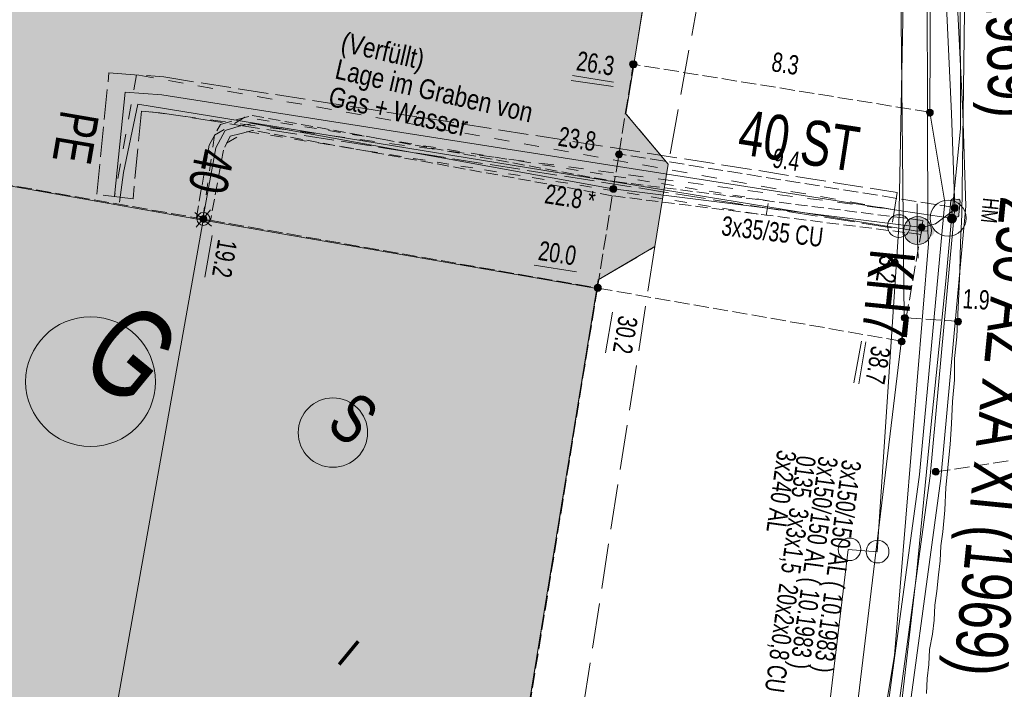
# Model space of a CAD drawing. Header units: metres. Extents: x -740 to 758, y -633 to 854.
# Tile 60 of 256: x -566 to -539, y 3 to 21. Entities that reach past the tile are written whole.
import ezdxf

# ---------------------------------------------------------------- set-up
doc = ezdxf.new("R2010")
doc.units = ezdxf.units.M
doc.header["$MEASUREMENT"] = 0
for name, pattern in [('1248_416', [1.664, 1.248, -0.416]), ('333_125', [0.4576, 0.3328, -0.1248]), ('333_333', [0.6656, 0.3328, -0.3328]), ('416_125', [0.5408, 0.416, -0.1248]), ('416_416', [0.832, 0.416, -0.416]), ('832_208', [1.04, 0.832, -0.208])]:
    doc.linetypes.add(name, pattern=pattern)
for name, color, linetype in [('Gas.LOVION', 7, 'Continuous'), ('Grundkarte.LOVION', 7, 'Continuous'), ('Grundkarte_Text.LOVION', 7, 'Continuous'), ('Strom.LOVION', 7, 'Continuous'), ('StromBemass.LOVION', 7, 'Continuous'), ('Wasser.LOVION', 7, 'Continuous')]:
    doc.layers.add(name, color=color, linetype=linetype)
doc.styles.add('ERSTELLTER_STIL_1', font='arial.ttf')

msp = doc.modelspace()

# ---------------------------------------------------------------- hatches: boundary and pattern name
at = {"layer": 'Gas.LOVION', "linetype": 'Continuous', "lineweight": 13}
for points in [[(-563.303, 16.066), (-564.053, 16.17), (-564.106, 15.81), (-563.37, 15.69)], [(-541.325, 15.074), (-541.296, 15.113), (-541.273, 15.156), (-541.255, 15.201), (-541.244, 15.248), (-541.238, 15.296), (-541.238, 15.344), (-541.244, 15.392), (-541.256, 15.439), (-541.274, 15.484), (-541.298, 15.526), (-541.326, 15.566), (-541.36, 15.601), (-541.397, 15.632), (-541.438, 15.657), (-541.482, 15.678), (-541.528, 15.693), (-541.576, 15.702), (-541.624, 15.704), (-541.672, 15.701), (-541.72, 15.692), (-541.766, 15.677), (-541.81, 15.656), (-541.85, 15.63), (-541.888, 15.599), (-541.921, 15.564), (-541.949, 15.524), (-541.972, 15.482), (-541.99, 15.437), (-542.002, 15.39), (-542.008, 15.342), (-542.008, 15.293), (-542.001, 15.245), (-541.989, 15.198), (-541.971, 15.153), (-541.948, 15.111), (-541.919, 15.072), (-541.886, 15.037), (-541.848, 15.006), (-541.807, 14.98), (-541.764, 14.96), (-541.717, 14.945), (-541.67, 14.936), (-541.621, 14.933), (-541.573, 14.936), (-541.526, 14.945), (-541.48, 14.96), (-541.436, 14.981), (-541.395, 15.007), (-541.358, 15.038)], [(-541.2, 15.201), (-541.187, 15.219), (-541.177, 15.238), (-541.168, 15.259), (-541.163, 15.28), (-541.16, 15.302), (-541.16, 15.324), (-541.163, 15.346), (-541.169, 15.368), (-541.177, 15.388), (-541.188, 15.407), (-541.201, 15.425), (-541.216, 15.441), (-541.233, 15.455), (-541.252, 15.467), (-541.272, 15.476), (-541.293, 15.483), (-541.314, 15.487), (-541.337, 15.489), (-541.359, 15.487), (-541.38, 15.483), (-541.401, 15.476), (-541.421, 15.467), (-541.44, 15.455), (-541.457, 15.441), (-541.472, 15.424), (-541.485, 15.406), (-541.495, 15.387), (-541.503, 15.366), (-541.509, 15.345), (-541.512, 15.323), (-541.511, 15.301), (-541.509, 15.279), (-541.503, 15.258), (-541.495, 15.237), (-541.484, 15.218), (-541.471, 15.2), (-541.456, 15.184), (-541.439, 15.17), (-541.42, 15.158), (-541.4, 15.149), (-541.379, 15.142), (-541.357, 15.138), (-541.335, 15.137), (-541.313, 15.138), (-541.292, 15.142), (-541.271, 15.149), (-541.251, 15.159), (-541.232, 15.171), (-541.215, 15.185)], [(-541.2, 15.198), (-541.187, 15.216), (-541.177, 15.236), (-541.169, 15.256), (-541.163, 15.278), (-541.16, 15.3), (-541.161, 15.322), (-541.163, 15.344), (-541.169, 15.365), (-541.177, 15.386), (-541.188, 15.405), (-541.201, 15.423), (-541.216, 15.439), (-541.233, 15.453), (-541.252, 15.465), (-541.272, 15.474), (-541.293, 15.481), (-541.315, 15.485), (-541.337, 15.486), (-541.359, 15.485), (-541.38, 15.48), (-541.401, 15.473), (-541.421, 15.464), (-541.44, 15.452), (-541.457, 15.438), (-541.472, 15.422), (-541.485, 15.404), (-541.495, 15.384), (-541.503, 15.364), (-541.509, 15.343), (-541.512, 15.321), (-541.512, 15.299), (-541.509, 15.277), (-541.503, 15.255), (-541.495, 15.235), (-541.484, 15.215), (-541.471, 15.198), (-541.456, 15.182), (-541.439, 15.167), (-541.42, 15.156), (-541.4, 15.146), (-541.379, 15.14), (-541.358, 15.136), (-541.335, 15.134), (-541.313, 15.136), (-541.292, 15.14), (-541.271, 15.147), (-541.251, 15.156), (-541.232, 15.168), (-541.215, 15.182)]]:
    msp.add_hatch(color=7, dxfattribs=at).paths.add_polyline_path(points)
at = {"layer": 'Grundkarte.LOVION', "linetype": 'Continuous', "lineweight": 18}
msp.add_hatch(color=254, dxfattribs=at).paths.add_polyline_path([(-548.029, 28.82), (-560.87, 31.082), (-561.412, 32.389), (-561.52, 32.585), (-563.445, 32.929), (-565.189, 33.231), (-566.251, 32.004), (-572.474, 33.08), (-573.77, 33.338), (-575.599, 33.602), (-578.663, 29.874), (-580.496, 18.996), (-583.786, -0.862), (-564.961, -4.164), (-564.87, -4.185), (-564.835, -3.945), (-553.678, -5.899), (-550.483, 13.714), (-550.447, 13.954), (-548.882, 14.875), (-548.514, 17.158), (-549.685, 18.55)])
at = {"layer": 'Strom.LOVION', "linetype": 'Continuous', "lineweight": 13}
for points in [[(-540.701, 16.148), (-540.739, 15.775), (-540.736, 15.746), (-540.688, 15.706), (-540.568, 15.688), (-540.509, 15.694), (-540.483, 15.726), (-540.485, 15.755), (-540.448, 16.128), (-540.451, 16.158), (-540.483, 16.184), (-540.512, 16.181), (-540.632, 16.199), (-540.662, 16.196)], [(-560.828, 15.54), (-561.866, 15.719), (-561.904, 15.508), (-560.867, 15.329)]]:
    msp.add_hatch(color=7, dxfattribs=at).paths.add_polyline_path(points)
at = {"layer": 'StromBemass.LOVION', "linetype": 'Continuous', "lineweight": 13}
for points in [[(-549.415, 19.856), (-549.409, 19.866), (-549.403, 19.876), (-549.399, 19.887), (-549.396, 19.898), (-549.394, 19.91), (-549.394, 19.921), (-549.396, 19.933), (-549.399, 19.944), (-549.403, 19.955), (-549.409, 19.966), (-549.416, 19.975), (-549.424, 19.984), (-549.433, 19.991), (-549.443, 19.997), (-549.453, 20.002), (-549.465, 20.006), (-549.476, 20.008), (-549.488, 20.009), (-549.499, 20.008), (-549.511, 20.006), (-549.522, 20.002), (-549.533, 19.997), (-549.543, 19.991), (-549.552, 19.983), (-549.56, 19.975), (-549.566, 19.965), (-549.572, 19.955), (-549.576, 19.944), (-549.579, 19.933), (-549.581, 19.921), (-549.581, 19.909), (-549.579, 19.898), (-549.576, 19.886), (-549.572, 19.875), (-549.566, 19.865), (-549.559, 19.856), (-549.551, 19.847), (-549.542, 19.84), (-549.532, 19.833), (-549.522, 19.828), (-549.51, 19.825), (-549.499, 19.823), (-549.487, 19.822), (-549.475, 19.823), (-549.464, 19.825), (-549.453, 19.829), (-549.442, 19.834), (-549.432, 19.84), (-549.423, 19.848)], [(-549.39, 19.855), (-549.383, 19.865), (-549.378, 19.875), (-549.373, 19.886), (-549.37, 19.898), (-549.369, 19.91), (-549.369, 19.922), (-549.37, 19.934), (-549.373, 19.945), (-549.378, 19.956), (-549.384, 19.967), (-549.391, 19.976), (-549.399, 19.985), (-549.408, 19.993), (-549.418, 19.999), (-549.429, 20.004), (-549.44, 20.008), (-549.452, 20.01), (-549.464, 20.011), (-549.476, 20.01), (-549.488, 20.008), (-549.499, 20.004), (-549.51, 19.999), (-549.52, 19.992), (-549.529, 19.985), (-549.537, 19.976), (-549.544, 19.966), (-549.55, 19.956), (-549.554, 19.945), (-549.557, 19.933), (-549.559, 19.921), (-549.559, 19.909), (-549.557, 19.897), (-549.554, 19.886), (-549.55, 19.875), (-549.544, 19.864), (-549.537, 19.855), (-549.529, 19.846), (-549.52, 19.838), (-549.509, 19.832), (-549.499, 19.827), (-549.487, 19.823), (-549.475, 19.821), (-549.464, 19.82), (-549.452, 19.821), (-549.44, 19.823), (-549.429, 19.827), (-549.418, 19.832), (-549.408, 19.839), (-549.398, 19.846)], [(-541.211, 18.52), (-541.204, 18.529), (-541.198, 18.54), (-541.193, 18.551), (-541.191, 18.563), (-541.189, 18.574), (-541.189, 18.586), (-541.191, 18.598), (-541.194, 18.61), (-541.198, 18.621), (-541.204, 18.631), (-541.211, 18.641), (-541.219, 18.65), (-541.228, 18.657), (-541.238, 18.664), (-541.249, 18.669), (-541.261, 18.672), (-541.272, 18.674), (-541.284, 18.675), (-541.296, 18.674), (-541.308, 18.672), (-541.319, 18.668), (-541.33, 18.663), (-541.34, 18.657), (-541.349, 18.649), (-541.357, 18.64), (-541.364, 18.631), (-541.37, 18.62), (-541.374, 18.609), (-541.377, 18.598), (-541.379, 18.586), (-541.379, 18.574), (-541.377, 18.562), (-541.374, 18.55), (-541.37, 18.539), (-541.364, 18.529), (-541.357, 18.519), (-541.349, 18.511), (-541.34, 18.503), (-541.329, 18.497), (-541.319, 18.492), (-541.307, 18.488), (-541.296, 18.486), (-541.284, 18.485), (-541.272, 18.486), (-541.26, 18.488), (-541.249, 18.492), (-541.238, 18.497), (-541.228, 18.503), (-541.219, 18.511)], [(-549.799, 17.367), (-549.792, 17.376), (-549.787, 17.386), (-549.782, 17.397), (-549.78, 17.409), (-549.778, 17.42), (-549.778, 17.432), (-549.78, 17.444), (-549.783, 17.455), (-549.787, 17.466), (-549.793, 17.476), (-549.8, 17.486), (-549.808, 17.494), (-549.817, 17.502), (-549.827, 17.508), (-549.837, 17.513), (-549.849, 17.517), (-549.86, 17.519), (-549.872, 17.52), (-549.884, 17.519), (-549.895, 17.517), (-549.906, 17.513), (-549.917, 17.508), (-549.927, 17.502), (-549.936, 17.494), (-549.944, 17.485), (-549.951, 17.476), (-549.956, 17.466), (-549.961, 17.455), (-549.964, 17.443), (-549.965, 17.432), (-549.965, 17.42), (-549.963, 17.408), (-549.961, 17.397), (-549.956, 17.386), (-549.95, 17.376), (-549.944, 17.366), (-549.935, 17.357), (-549.926, 17.35), (-549.916, 17.344), (-549.906, 17.339), (-549.895, 17.335), (-549.883, 17.333), (-549.871, 17.332), (-549.86, 17.333), (-549.848, 17.335), (-549.837, 17.339), (-549.826, 17.344), (-549.816, 17.35), (-549.807, 17.358)], [(-549.956, 16.411), (-549.949, 16.421), (-549.943, 16.431), (-549.939, 16.442), (-549.936, 16.454), (-549.935, 16.466), (-549.935, 16.477), (-549.936, 16.489), (-549.939, 16.501), (-549.944, 16.512), (-549.949, 16.522), (-549.956, 16.532), (-549.965, 16.541), (-549.974, 16.548), (-549.984, 16.555), (-549.995, 16.56), (-550.006, 16.563), (-550.018, 16.565), (-550.03, 16.566), (-550.042, 16.565), (-550.053, 16.563), (-550.065, 16.559), (-550.075, 16.554), (-550.085, 16.548), (-550.095, 16.54), (-550.103, 16.531), (-550.11, 16.522), (-550.115, 16.511), (-550.12, 16.5), (-550.123, 16.489), (-550.124, 16.477), (-550.124, 16.465), (-550.123, 16.453), (-550.12, 16.442), (-550.115, 16.43), (-550.109, 16.42), (-550.102, 16.41), (-550.094, 16.402), (-550.085, 16.394), (-550.075, 16.388), (-550.064, 16.383), (-550.053, 16.379), (-550.041, 16.377), (-550.029, 16.376), (-550.017, 16.377), (-550.005, 16.379), (-549.994, 16.383), (-549.983, 16.388), (-549.973, 16.395), (-549.964, 16.402)], [(-549.956, 16.411), (-549.949, 16.421), (-549.943, 16.431), (-549.939, 16.442), (-549.936, 16.454), (-549.935, 16.466), (-549.935, 16.477), (-549.936, 16.489), (-549.939, 16.501), (-549.944, 16.512), (-549.949, 16.522), (-549.956, 16.532), (-549.965, 16.541), (-549.974, 16.548), (-549.984, 16.555), (-549.995, 16.56), (-550.006, 16.563), (-550.018, 16.565), (-550.03, 16.566), (-550.042, 16.565), (-550.053, 16.563), (-550.065, 16.559), (-550.075, 16.554), (-550.085, 16.548), (-550.095, 16.54), (-550.103, 16.531), (-550.11, 16.522), (-550.115, 16.511), (-550.12, 16.5), (-550.123, 16.489), (-550.124, 16.477), (-550.124, 16.465), (-550.123, 16.453), (-550.12, 16.442), (-550.115, 16.43), (-550.109, 16.42), (-550.102, 16.41), (-550.094, 16.402), (-550.085, 16.394), (-550.075, 16.388), (-550.064, 16.383), (-550.053, 16.379), (-550.041, 16.377), (-550.029, 16.376), (-550.017, 16.377), (-550.005, 16.379), (-549.994, 16.383), (-549.983, 16.388), (-549.973, 16.395), (-549.964, 16.402)], [(-540.522, 15.882), (-540.515, 15.891), (-540.509, 15.902), (-540.505, 15.913), (-540.502, 15.925), (-540.501, 15.936), (-540.501, 15.948), (-540.502, 15.96), (-540.505, 15.972), (-540.51, 15.983), (-540.515, 15.993), (-540.522, 16.003), (-540.531, 16.011), (-540.54, 16.019), (-540.55, 16.025), (-540.561, 16.03), (-540.572, 16.034), (-540.584, 16.036), (-540.596, 16.037), (-540.607, 16.036), (-540.619, 16.034), (-540.63, 16.03), (-540.641, 16.025), (-540.651, 16.019), (-540.66, 16.011), (-540.669, 16.002), (-540.676, 15.993), (-540.681, 15.982), (-540.686, 15.971), (-540.689, 15.96), (-540.69, 15.948), (-540.69, 15.936), (-540.688, 15.924), (-540.685, 15.912), (-540.681, 15.901), (-540.675, 15.891), (-540.668, 15.881), (-540.66, 15.873), (-540.651, 15.865), (-540.641, 15.859), (-540.63, 15.854), (-540.619, 15.85), (-540.607, 15.848), (-540.595, 15.847), (-540.583, 15.848), (-540.571, 15.85), (-540.56, 15.854), (-540.549, 15.859), (-540.539, 15.866), (-540.53, 15.873)], [(-561.282, 15.578), (-561.274, 15.587), (-561.269, 15.598), (-561.264, 15.61), (-561.261, 15.621), (-561.26, 15.633), (-561.26, 15.646), (-561.261, 15.658), (-561.264, 15.67), (-561.269, 15.681), (-561.275, 15.692), (-561.282, 15.701), (-561.29, 15.71), (-561.3, 15.718), (-561.31, 15.725), (-561.321, 15.73), (-561.333, 15.733), (-561.345, 15.736), (-561.357, 15.736), (-561.369, 15.736), (-561.381, 15.733), (-561.393, 15.729), (-561.404, 15.724), (-561.414, 15.718), (-561.423, 15.71), (-561.432, 15.701), (-561.439, 15.691), (-561.445, 15.68), (-561.449, 15.669), (-561.452, 15.657), (-561.454, 15.645), (-561.454, 15.633), (-561.452, 15.621), (-561.449, 15.609), (-561.444, 15.598), (-561.438, 15.587), (-561.431, 15.577), (-561.423, 15.568), (-561.413, 15.56), (-561.403, 15.554), (-561.392, 15.549), (-561.38, 15.545), (-561.369, 15.543), (-561.356, 15.542), (-561.344, 15.543), (-561.332, 15.545), (-561.321, 15.549), (-561.31, 15.554), (-561.299, 15.561), (-561.29, 15.569)], [(-561.282, 15.578), (-561.274, 15.587), (-561.269, 15.598), (-561.264, 15.61), (-561.261, 15.621), (-561.26, 15.633), (-561.26, 15.646), (-561.261, 15.658), (-561.264, 15.67), (-561.269, 15.681), (-561.275, 15.692), (-561.282, 15.701), (-561.29, 15.71), (-561.3, 15.718), (-561.31, 15.725), (-561.321, 15.73), (-561.333, 15.733), (-561.345, 15.736), (-561.357, 15.736), (-561.369, 15.736), (-561.381, 15.733), (-561.393, 15.729), (-561.404, 15.724), (-561.414, 15.718), (-561.423, 15.71), (-561.432, 15.701), (-561.439, 15.691), (-561.445, 15.68), (-561.449, 15.669), (-561.452, 15.657), (-561.454, 15.645), (-561.454, 15.633), (-561.452, 15.621), (-561.449, 15.609), (-561.444, 15.598), (-561.438, 15.587), (-561.431, 15.577), (-561.423, 15.568), (-561.413, 15.56), (-561.403, 15.554), (-561.392, 15.549), (-561.38, 15.545), (-561.369, 15.543), (-561.356, 15.542), (-561.344, 15.543), (-561.332, 15.545), (-561.321, 15.549), (-561.31, 15.554), (-561.299, 15.561), (-561.29, 15.569)], [(-541.44, 15.35), (-541.433, 15.359), (-541.427, 15.369), (-541.423, 15.38), (-541.42, 15.391), (-541.419, 15.403), (-541.419, 15.415), (-541.42, 15.426), (-541.423, 15.437), (-541.428, 15.448), (-541.433, 15.458), (-541.44, 15.468), (-541.448, 15.476), (-541.457, 15.484), (-541.467, 15.49), (-541.477, 15.495), (-541.489, 15.498), (-541.5, 15.501), (-541.512, 15.501), (-541.523, 15.5), (-541.535, 15.498), (-541.546, 15.495), (-541.556, 15.49), (-541.566, 15.483), (-541.575, 15.476), (-541.583, 15.467), (-541.59, 15.458), (-541.595, 15.448), (-541.6, 15.437), (-541.603, 15.426), (-541.604, 15.414), (-541.604, 15.402), (-541.602, 15.391), (-541.599, 15.38), (-541.595, 15.369), (-541.59, 15.358), (-541.583, 15.349), (-541.575, 15.341), (-541.566, 15.333), (-541.556, 15.327), (-541.545, 15.322), (-541.534, 15.319), (-541.523, 15.316), (-541.511, 15.316), (-541.499, 15.316), (-541.488, 15.319), (-541.477, 15.322), (-541.466, 15.327), (-541.457, 15.334), (-541.448, 15.341)], [(-550.389, 13.673), (-550.382, 13.683), (-550.377, 13.693), (-550.372, 13.704), (-550.369, 13.716), (-550.368, 13.727), (-550.368, 13.739), (-550.369, 13.751), (-550.372, 13.763), (-550.377, 13.774), (-550.383, 13.784), (-550.39, 13.794), (-550.398, 13.802), (-550.407, 13.81), (-550.417, 13.816), (-550.428, 13.821), (-550.439, 13.825), (-550.451, 13.827), (-550.463, 13.828), (-550.475, 13.827), (-550.486, 13.825), (-550.498, 13.821), (-550.508, 13.816), (-550.518, 13.81), (-550.527, 13.802), (-550.536, 13.793), (-550.543, 13.784), (-550.548, 13.773), (-550.553, 13.762), (-550.555, 13.751), (-550.557, 13.739), (-550.557, 13.727), (-550.555, 13.715), (-550.552, 13.704), (-550.548, 13.693), (-550.542, 13.682), (-550.535, 13.673), (-550.527, 13.664), (-550.518, 13.656), (-550.508, 13.65), (-550.497, 13.645), (-550.486, 13.641), (-550.474, 13.639), (-550.462, 13.638), (-550.45, 13.639), (-550.439, 13.641), (-550.427, 13.645), (-550.416, 13.65), (-550.406, 13.657), (-550.397, 13.664)], [(-550.389, 13.673), (-550.382, 13.683), (-550.377, 13.693), (-550.372, 13.704), (-550.369, 13.716), (-550.368, 13.727), (-550.368, 13.739), (-550.369, 13.751), (-550.372, 13.763), (-550.377, 13.774), (-550.383, 13.784), (-550.39, 13.794), (-550.398, 13.802), (-550.407, 13.81), (-550.417, 13.816), (-550.428, 13.821), (-550.439, 13.825), (-550.451, 13.827), (-550.463, 13.828), (-550.475, 13.827), (-550.486, 13.825), (-550.498, 13.821), (-550.508, 13.816), (-550.518, 13.81), (-550.527, 13.802), (-550.536, 13.793), (-550.543, 13.784), (-550.548, 13.773), (-550.553, 13.762), (-550.555, 13.751), (-550.557, 13.739), (-550.557, 13.727), (-550.555, 13.715), (-550.552, 13.704), (-550.548, 13.693), (-550.542, 13.682), (-550.535, 13.673), (-550.527, 13.664), (-550.518, 13.656), (-550.508, 13.65), (-550.497, 13.645), (-550.486, 13.641), (-550.474, 13.639), (-550.462, 13.638), (-550.45, 13.639), (-550.439, 13.641), (-550.427, 13.645), (-550.416, 13.65), (-550.406, 13.657), (-550.397, 13.664)], [(-550.387, 13.671), (-550.38, 13.68), (-550.375, 13.691), (-550.371, 13.702), (-550.368, 13.713), (-550.366, 13.725), (-550.366, 13.737), (-550.368, 13.748), (-550.371, 13.76), (-550.375, 13.771), (-550.381, 13.781), (-550.388, 13.791), (-550.396, 13.799), (-550.405, 13.807), (-550.415, 13.813), (-550.426, 13.818), (-550.437, 13.822), (-550.449, 13.824), (-550.46, 13.825), (-550.472, 13.824), (-550.484, 13.822), (-550.495, 13.818), (-550.506, 13.813), (-550.516, 13.806), (-550.525, 13.799), (-550.533, 13.79), (-550.54, 13.781), (-550.545, 13.77), (-550.55, 13.759), (-550.553, 13.748), (-550.554, 13.736), (-550.554, 13.724), (-550.552, 13.713), (-550.549, 13.701), (-550.545, 13.69), (-550.539, 13.68), (-550.532, 13.67), (-550.524, 13.662), (-550.515, 13.654), (-550.505, 13.648), (-550.494, 13.643), (-550.483, 13.639), (-550.472, 13.637), (-550.46, 13.636), (-550.448, 13.637), (-550.436, 13.639), (-550.425, 13.643), (-550.414, 13.648), (-550.405, 13.655), (-550.395, 13.662)], [(-550.384, 13.678), (-550.377, 13.688), (-550.371, 13.698), (-550.367, 13.709), (-550.364, 13.721), (-550.363, 13.733), (-550.363, 13.744), (-550.364, 13.756), (-550.367, 13.768), (-550.372, 13.779), (-550.377, 13.789), (-550.384, 13.798), (-550.392, 13.807), (-550.402, 13.815), (-550.412, 13.821), (-550.422, 13.826), (-550.434, 13.83), (-550.445, 13.832), (-550.457, 13.832), (-550.469, 13.832), (-550.48, 13.829), (-550.492, 13.826), (-550.502, 13.821), (-550.512, 13.814), (-550.521, 13.807), (-550.53, 13.798), (-550.536, 13.788), (-550.542, 13.778), (-550.546, 13.767), (-550.549, 13.756), (-550.551, 13.744), (-550.551, 13.732), (-550.549, 13.72), (-550.546, 13.709), (-550.542, 13.698), (-550.536, 13.687), (-550.529, 13.678), (-550.521, 13.669), (-550.512, 13.662), (-550.502, 13.655), (-550.491, 13.65), (-550.48, 13.647), (-550.468, 13.645), (-550.456, 13.644), (-550.445, 13.645), (-550.433, 13.647), (-550.422, 13.651), (-550.411, 13.656), (-550.401, 13.662), (-550.392, 13.67)], [(-541.908, 12.845), (-541.901, 12.854), (-541.895, 12.864), (-541.891, 12.875), (-541.888, 12.887), (-541.887, 12.898), (-541.887, 12.91), (-541.888, 12.922), (-541.891, 12.933), (-541.896, 12.944), (-541.901, 12.954), (-541.908, 12.964), (-541.916, 12.972), (-541.925, 12.98), (-541.935, 12.986), (-541.946, 12.991), (-541.957, 12.995), (-541.969, 12.997), (-541.98, 12.997), (-541.992, 12.997), (-542.004, 12.994), (-542.015, 12.991), (-542.025, 12.986), (-542.035, 12.979), (-542.044, 12.972), (-542.052, 12.963), (-542.059, 12.954), (-542.065, 12.944), (-542.069, 12.933), (-542.072, 12.921), (-542.073, 12.91), (-542.073, 12.898), (-542.072, 12.886), (-542.069, 12.875), (-542.065, 12.864), (-542.059, 12.854), (-542.052, 12.844), (-542.044, 12.836), (-542.035, 12.828), (-542.025, 12.822), (-542.014, 12.817), (-542.003, 12.813), (-541.991, 12.811), (-541.98, 12.811), (-541.968, 12.811), (-541.957, 12.814), (-541.945, 12.817), (-541.935, 12.822), (-541.925, 12.829), (-541.916, 12.836)], [(-540.433, 12.742), (-540.426, 12.751), (-540.421, 12.762), (-540.416, 12.773), (-540.413, 12.784), (-540.412, 12.796), (-540.412, 12.808), (-540.414, 12.82), (-540.417, 12.831), (-540.421, 12.842), (-540.427, 12.853), (-540.434, 12.862), (-540.442, 12.871), (-540.451, 12.878), (-540.461, 12.885), (-540.472, 12.89), (-540.483, 12.893), (-540.495, 12.896), (-540.507, 12.896), (-540.518, 12.895), (-540.53, 12.893), (-540.541, 12.889), (-540.552, 12.884), (-540.562, 12.878), (-540.571, 12.87), (-540.579, 12.862), (-540.586, 12.852), (-540.592, 12.842), (-540.596, 12.831), (-540.599, 12.819), (-540.6, 12.807), (-540.6, 12.796), (-540.599, 12.784), (-540.596, 12.772), (-540.592, 12.761), (-540.586, 12.751), (-540.579, 12.741), (-540.571, 12.733), (-540.561, 12.725), (-540.551, 12.719), (-540.541, 12.714), (-540.529, 12.71), (-540.518, 12.708), (-540.506, 12.707), (-540.494, 12.708), (-540.482, 12.71), (-540.471, 12.714), (-540.46, 12.719), (-540.45, 12.726), (-540.441, 12.733)], [(-541.992, 12.192), (-541.985, 12.202), (-541.98, 12.212), (-541.976, 12.223), (-541.973, 12.234), (-541.971, 12.245), (-541.971, 12.257), (-541.973, 12.268), (-541.976, 12.28), (-541.98, 12.29), (-541.986, 12.3), (-541.992, 12.31), (-542, 12.318), (-542.009, 12.326), (-542.019, 12.332), (-542.03, 12.337), (-542.041, 12.34), (-542.052, 12.342), (-542.063, 12.343), (-542.075, 12.342), (-542.086, 12.34), (-542.097, 12.336), (-542.108, 12.331), (-542.118, 12.325), (-542.126, 12.318), (-542.134, 12.309), (-542.141, 12.3), (-542.147, 12.29), (-542.151, 12.279), (-542.154, 12.268), (-542.155, 12.256), (-542.155, 12.245), (-542.154, 12.233), (-542.151, 12.222), (-542.146, 12.211), (-542.141, 12.201), (-542.134, 12.192), (-542.126, 12.184), (-542.117, 12.176), (-542.107, 12.17), (-542.097, 12.165), (-542.086, 12.162), (-542.074, 12.16), (-542.063, 12.159), (-542.051, 12.16), (-542.04, 12.162), (-542.029, 12.165), (-542.019, 12.17), (-542.009, 12.177), (-542, 12.184)], [(-541.985, 12.192), (-541.978, 12.201), (-541.973, 12.211), (-541.968, 12.222), (-541.966, 12.233), (-541.964, 12.245), (-541.964, 12.256), (-541.966, 12.268), (-541.969, 12.279), (-541.973, 12.29), (-541.979, 12.3), (-541.985, 12.309), (-541.993, 12.317), (-542.002, 12.325), (-542.012, 12.331), (-542.022, 12.336), (-542.033, 12.339), (-542.045, 12.341), (-542.056, 12.342), (-542.068, 12.341), (-542.079, 12.339), (-542.09, 12.336), (-542.101, 12.331), (-542.11, 12.324), (-542.119, 12.317), (-542.127, 12.309), (-542.134, 12.299), (-542.14, 12.289), (-542.144, 12.278), (-542.147, 12.267), (-542.148, 12.256), (-542.148, 12.244), (-542.146, 12.233), (-542.144, 12.221), (-542.139, 12.211), (-542.134, 12.2), (-542.127, 12.191), (-542.119, 12.183), (-542.11, 12.175), (-542.1, 12.169), (-542.09, 12.164), (-542.079, 12.161), (-542.067, 12.159), (-542.056, 12.158), (-542.044, 12.159), (-542.033, 12.161), (-542.022, 12.165), (-542.011, 12.17), (-542.002, 12.176), (-541.993, 12.183)], [(-541.049, 8.588), (-541.042, 8.598), (-541.036, 8.608), (-541.032, 8.619), (-541.029, 8.631), (-541.027, 8.643), (-541.027, 8.655), (-541.029, 8.666), (-541.032, 8.678), (-541.036, 8.689), (-541.042, 8.699), (-541.049, 8.709), (-541.057, 8.718), (-541.066, 8.725), (-541.076, 8.732), (-541.087, 8.737), (-541.099, 8.74), (-541.11, 8.742), (-541.122, 8.743), (-541.134, 8.742), (-541.146, 8.74), (-541.157, 8.736), (-541.168, 8.731), (-541.178, 8.725), (-541.187, 8.717), (-541.195, 8.708), (-541.202, 8.699), (-541.208, 8.688), (-541.212, 8.677), (-541.215, 8.666), (-541.217, 8.654), (-541.217, 8.642), (-541.215, 8.63), (-541.212, 8.619), (-541.208, 8.608), (-541.202, 8.597), (-541.195, 8.588), (-541.187, 8.579), (-541.177, 8.571), (-541.167, 8.565), (-541.157, 8.56), (-541.145, 8.556), (-541.133, 8.554), (-541.122, 8.553), (-541.11, 8.554), (-541.098, 8.556), (-541.087, 8.56), (-541.076, 8.565), (-541.066, 8.572), (-541.057, 8.579)]]:
    msp.add_hatch(color=7, dxfattribs=at).paths.add_polyline_path(points)
at = {"layer": 'Wasser.LOVION', "linetype": 'Continuous', "lineweight": 13}
for points in [[(-563.438, 16.23), (-564.184, 16.305), (-564.221, 15.932), (-563.475, 15.857)], [(-540.572, 15.564), (-540.562, 15.577), (-540.554, 15.592), (-540.548, 15.607), (-540.544, 15.624), (-540.542, 15.64), (-540.542, 15.657), (-540.544, 15.673), (-540.549, 15.69), (-540.555, 15.705), (-540.563, 15.72), (-540.573, 15.733), (-540.584, 15.745), (-540.597, 15.756), (-540.611, 15.765), (-540.626, 15.772), (-540.642, 15.777), (-540.659, 15.78), (-540.675, 15.781), (-540.692, 15.78), (-540.708, 15.777), (-540.724, 15.772), (-540.739, 15.764), (-540.753, 15.755), (-540.766, 15.745), (-540.778, 15.733), (-540.787, 15.719), (-540.795, 15.704), (-540.802, 15.689), (-540.806, 15.673), (-540.808, 15.656), (-540.808, 15.639), (-540.805, 15.623), (-540.801, 15.607), (-540.795, 15.591), (-540.787, 15.577), (-540.777, 15.563), (-540.766, 15.551), (-540.753, 15.54), (-540.739, 15.531), (-540.723, 15.524), (-540.708, 15.519), (-540.691, 15.516), (-540.675, 15.515), (-540.658, 15.516), (-540.641, 15.519), (-540.626, 15.525), (-540.611, 15.532), (-540.596, 15.541), (-540.584, 15.552)], [(-540.567, 15.565), (-540.557, 15.579), (-540.549, 15.593), (-540.543, 15.609), (-540.539, 15.625), (-540.537, 15.641), (-540.537, 15.658), (-540.539, 15.674), (-540.543, 15.69), (-540.55, 15.706), (-540.558, 15.72), (-540.567, 15.734), (-540.579, 15.746), (-540.592, 15.756), (-540.606, 15.765), (-540.621, 15.772), (-540.637, 15.777), (-540.653, 15.78), (-540.669, 15.781), (-540.686, 15.78), (-540.702, 15.777), (-540.718, 15.772), (-540.733, 15.765), (-540.747, 15.756), (-540.76, 15.745), (-540.771, 15.733), (-540.781, 15.719), (-540.789, 15.705), (-540.795, 15.689), (-540.799, 15.673), (-540.801, 15.657), (-540.801, 15.64), (-540.799, 15.624), (-540.794, 15.608), (-540.788, 15.592), (-540.78, 15.578), (-540.77, 15.565), (-540.759, 15.552), (-540.746, 15.542), (-540.732, 15.533), (-540.717, 15.526), (-540.701, 15.521), (-540.685, 15.518), (-540.669, 15.517), (-540.652, 15.518), (-540.636, 15.521), (-540.62, 15.526), (-540.605, 15.533), (-540.591, 15.542), (-540.578, 15.553)]]:
    msp.add_hatch(color=7, dxfattribs=at).paths.add_polyline_path(points)

# ---------------------------------------------------------------- linework, layer by layer
at = {"layer": 'Gas.LOVION', "color": 1, "linetype": 'Continuous', "lineweight": 18}
for points in [[(-553.308, -94.781), (-554.068, -88.826), (-554.248, -76.859), (-553.644, -68.066), (-553.432, -64.794), (-551.678, -53.258), (-549.789, -41.296), (-547.931, -29.469), (-547.532, -27.346), (-545.724, -19.086), (-545.756, -18.764), (-545.642, -18.265), (-544.26, -8.362), (-543.807, -5.746), (-543.71, -5.072), (-542.264, 3.567), (-541.324, 14.964), (-541.343, 15.302), (-541.368, 25.23), (-542.247, 36.642), (-543.885, 46.9), (-545.31, 55.879), (-547.175, 67.696), (-547.244, 68.103)], [(-541.343, 15.302), (-541.359, 15.315), (-541.638, 15.303), (-563.173, 18.813), (-563.565, 16.927), (-563.677, 16.104)]]:
    msp.add_lwpolyline(points, dxfattribs=at)
at = {"layer": 'Gas.LOVION', "color": 7, "linetype": 'Continuous', "lineweight": 13}
msp.add_lwpolyline([(-541.638, 16.056), (-541.638, 15.303), (-541.609, 14.552)], dxfattribs=at)
msp.add_circle((-541.623, 15.319), 0.386, dxfattribs=at)
at = {"layer": 'Gas.LOVION', "color": 5, "linetype": 'Continuous', "lineweight": 18}
msp.add_circle((-564.474, 11.14), 1.794, dxfattribs=at)
at = {"layer": 'Grundkarte.LOVION', "color": 8, "linetype": 'Continuous', "lineweight": 18}
for points in [[(-602.752, 0.564), (-602.074, 0.276), (-598.675, -0.633), (-587.311, -2.596), (-555.849, -7.884), (-553.782, -7.859), (-552.383, -7.663), (-551.771, -7.574), (-548.912, -6.585), (-547.343, -5.397), (-545.823, -3.416), (-544.373, -0.408), (-543.541, 6.501), (-542.736, 6.432), (-542.137, 15.417), (-541.997, 23.056), (-542.704, 33.006), (-543.912, 42.937), (-544.97, 49.838), (-545.126, 50.828), (-546.51, 59.234), (-547.812, 67.412)], [(-543.912, 42.937), (-542.704, 33.006), (-541.997, 23.056), (-542.137, 15.417), (-542.736, 6.432), (-543.541, 6.501), (-544.373, -0.408), (-545.823, -3.416), (-547.343, -5.397), (-548.912, -6.585), (-551.771, -7.574), (-552.383, -7.663), (-553.782, -7.859), (-555.849, -7.884), (-587.311, -2.596), (-582.625, 25.054), (-587.311, -2.596), (-598.675, -0.633)], [(-550.608, -21.884), (-547.343, -5.397), (-545.823, -3.416), (-544.373, -0.408), (-543.541, 6.501), (-542.736, 6.432), (-542.137, 15.417), (-541.997, 23.056), (-542.704, 33.006), (-543.912, 42.937)], [(-575.599, 33.602), (-573.77, 33.338), (-572.474, 33.08), (-566.251, 32.004), (-565.189, 33.231), (-563.445, 32.929), (-561.52, 32.585), (-561.412, 32.389), (-560.87, 31.082), (-548.029, 28.82), (-549.685, 18.55), (-548.514, 17.158), (-548.882, 14.875), (-550.447, 13.954), (-550.483, 13.714), (-553.678, -5.899), (-564.835, -3.945), (-564.87, -4.185), (-564.961, -4.164), (-583.786, -0.862), (-580.496, 18.996), (-578.663, 29.874)], [(-540.324, 21.357), (-540.398, 15.764), (-540.44, 14.991), (-540.451, 14.192), (-540.479, 13.569), (-540.512, 13.004), (-540.54, 12.381), (-540.6, 11.784), (-540.601, 11.192), (-540.661, 10.595), (-540.689, 9.972), (-540.722, 9.407), (-540.842, 8.213), (-540.869, 7.59), (-540.929, 6.993), (-540.98, 6.604), (-540.998, 6.188), (-541.049, 5.799), (-541.094, 5.351), (-541.144, 4.962), (-541.163, 4.547), (-541.214, 4.157), (-541.291, 3.736), (-541.309, 3.32), (-541.36, 2.931), (-541.378, 2.516)]]:
    msp.add_lwpolyline(points, dxfattribs=at)
at = {"layer": 'Grundkarte.LOVION', "color": 253, "linetype": 'Continuous', "lineweight": 18}
msp.add_lwpolyline([(-543.912, 42.937), (-542.704, 33.006), (-541.997, 23.056), (-542.137, 15.417), (-542.736, 6.432), (-543.541, 6.501), (-544.373, -0.408), (-545.823, -3.416), (-547.343, -5.397), (-548.912, -6.585), (-551.771, -7.574), (-552.383, -7.663), (-553.782, -7.859), (-555.849, -7.884), (-587.311, -2.596), (-582.625, 25.054), (-587.311, -2.596), (-598.675, -0.633), (-602.074, 0.276), (-602.752, 0.564)], dxfattribs=at)
at = {"layer": 'Grundkarte.LOVION', "color": 251, "linetype": 'Continuous', "lineweight": 13}
msp.add_lwpolyline([(-575.599, 33.602), (-573.77, 33.338), (-572.474, 33.08), (-566.251, 32.004), (-565.189, 33.231), (-563.445, 32.929), (-561.412, 32.389), (-560.87, 31.082), (-548.029, 28.82), (-549.685, 18.55), (-548.514, 17.158), (-548.882, 14.875), (-550.447, 13.954), (-550.483, 13.714), (-561.367, 15.605), (-580.496, 18.996), (-578.663, 29.874)], dxfattribs=at)
at = {"layer": 'Grundkarte.LOVION', "color": 8, "linetype": '1248_416', "lineweight": 18}
for points in [[(-546.147, 30.128), (-548.514, 17.158), (-549.685, 18.55), (-548.029, 28.82), (-560.87, 31.082), (-561.52, 32.585), (-565.189, 33.231), (-566.251, 32.004), (-565.963, 33.599)], [(-548.882, 14.875), (-552.383, -7.663), (-553.678, -5.899), (-550.483, 13.714), (-550.447, 13.954)]]:
    msp.add_lwpolyline(points, close=True, dxfattribs=at)
at = {"layer": 'Grundkarte.LOVION', "color": 251, "linetype": 'Continuous', "lineweight": 13}
msp.add_lwpolyline([(-564.87, -4.185), (-564.961, -4.164), (-583.786, -0.862), (-580.496, 18.996), (-561.367, 15.605), (-564.835, -3.945)], close=True, dxfattribs=at)
at = {"layer": 'Grundkarte.LOVION', "color": 9, "linetype": 'Continuous', "lineweight": 18}
for centre in [(-542.14, 15.444), (-543.506, 6.505), (-542.727, 6.441)]:
    msp.add_circle(centre, 0.313, dxfattribs=at)
at = {"layer": 'Strom.LOVION', "color": 94, "linetype": 'Continuous', "lineweight": 18}
msp.add_lwpolyline([(-547.297, 68.039), (-544.173, 48.941), (-542.681, 39.422), (-541.954, 33.951), (-541.26, 24.28), (-541.28, 18.589), (-540.874, 16.102), (-541.571, 8.571), (-542.733, 0.048), (-548.195, -31.298)], dxfattribs=at)
at = {"layer": 'Strom.LOVION', "color": 1, "linetype": 'Continuous', "lineweight": 18}
msp.add_lwpolyline([(-554.481, -93.817), (-555, -88.356), (-555.175, -78.708), (-554.621, -69.418), (-553.749, -61.707), (-552.249, -51.201), (-550.356, -40.184), (-545.855, -12.005), (-543.52, 0.237), (-541.995, 12.903), (-542.157, 29.38), (-542.147, 29.425), (-543.107, 39.395), (-544.479, 48.896), (-547.548, 67.733)], dxfattribs=at)
at = {"layer": 'Strom.LOVION', "color": 150, "linetype": 'Continuous', "lineweight": 18}
for points in [[(-543.488, 47.678), (-541.673, 34.097), (-540.951, 24.296), (-540.686, 18.558), (-540.593, 15.952), (-541.273, 8.541), (-542.46, -0.176), (-543.696, -2.499), (-544.791, -4.291), (-545.337, -4.758), (-545.887, -4.871), (-546.281, -4.924), (-546.652, -5.212), (-546.823, -5.583), (-546.911, -5.887), (-547.002, -6.62), (-549.272, -20.586)], [(-543.196, 47.706), (-541.38, 34.126), (-540.658, 24.324), (-540.377, 18.574), (-540.287, 15.996), (-540.985, 8.465), (-542.151, -0.161), (-542.658, -1.171), (-543.484, -2.7), (-544.577, -4.521), (-545.191, -5.039), (-545.829, -5.161), (-546.135, -5.205), (-546.411, -5.41), (-546.548, -5.674), (-546.61, -5.946), (-546.687, -6.663), (-548.981, -20.69)]]:
    msp.add_lwpolyline(points, dxfattribs=at)
at = {"layer": 'Strom.LOVION', "color": 7, "linetype": '333_125', "lineweight": 13}
msp.add_lwpolyline([(-561.159, 15.596), (-561.551, 15.676), (-561.2, 17.676), (-560.887, 18.253), (-560.427, 18.387), (-560.01, 18.501), (-549.989, 16.673), (-541.475, 15.599), (-541.526, 15.21), (-550.069, 16.281), (-559.999, 18.089), (-560.315, 17.999), (-560.618, 17.925), (-560.802, 17.537)], close=True, dxfattribs=at)
at = {"layer": 'Strom.LOVION', "color": 9, "linetype": '333_333', "lineweight": 18}
msp.add_lwpolyline([(-560.718, 17.738), (-560.158, 18.058), (-545.804, 15.738), (-545.74, 16.143), (-560.212, 18.452), (-561.05, 17.956), (-561.37, 15.635)], dxfattribs=at)
at = {"layer": 'Strom.LOVION', "color": 5, "linetype": 'Continuous', "lineweight": 18}
msp.add_lwpolyline([(-540.593, 15.952), (-540.699, 15.823), (-541.126, 15.501), (-541.5, 15.405), (-550.043, 16.476), (-560.003, 18.28), (-560.364, 18.201), (-560.753, 18.089), (-561.016, 17.605), (-561.37, 15.635)], dxfattribs=at)
at = {"layer": 'Strom.LOVION', "color": 7, "linetype": 'Continuous', "lineweight": 13}
msp.add_lwpolyline([(-540.701, 16.148), (-540.662, 16.196), (-540.632, 16.199), (-540.512, 16.181), (-540.483, 16.184), (-540.451, 16.158), (-540.448, 16.128), (-540.485, 15.755), (-540.483, 15.726), (-540.509, 15.694), (-540.568, 15.688), (-540.688, 15.706), (-540.736, 15.746), (-540.739, 15.775)], close=True, dxfattribs=at)
at = {"layer": 'Strom.LOVION', "color": 9, "linetype": 'Continuous', "lineweight": 18}
for points in [[(-561.595, 15.819), (-561.129, 15.436)], [(-561.555, 15.41), (-561.158, 15.892)]]:
    msp.add_lwpolyline(points, dxfattribs=at)
msp.add_circle((-561.358, 15.638), 0.18, dxfattribs=at)
at = {"layer": 'Strom.LOVION', "color": 1, "linetype": 'Continuous', "lineweight": 18}
msp.add_circle((-557.779, 9.732), 0.959, dxfattribs=at)
at = {"layer": 'StromBemass.LOVION', "color": 7, "linetype": '416_125', "lineweight": 13}
for points in [[(-553.652, -5.866), (-550.469, 13.73), (-549.478, 19.915)], [(-541.28, 18.589), (-549.478, 19.915)], [(-580.36, 18.965), (-550.469, 13.73), (-542.065, 12.261)], [(-540.593, 15.952), (-549.871, 17.439)], [(-541.5, 15.405), (-541.936, 12.909), (-542.065, 12.261)], [(-541.995, 12.903), (-541.936, 12.909), (-540.508, 12.812)], [(-541.135, 8.643), (-529.533, 10.442)]]:
    msp.add_lwpolyline(points, dxfattribs=at)
at = {"layer": 'StromBemass.LOVION', "color": 7, "linetype": 'Continuous', "lineweight": 13}
for points in [[(-551.162, 19.603), (-550.021, 19.419)], [(-551.193, 19.467), (-550.039, 19.299)], [(-561.119, 15.186), (-561.316, 14.029)], [(-552.215, 14.357), (-551.045, 14.176)], [(-550.049, 13.062), (-550.25, 11.934)], [(-543.173, 12.256), (-543.386, 11.112)], [(-543.053, 12.238), (-543.25, 11.081)]]:
    msp.add_lwpolyline(points, dxfattribs=at)
for centre, radius in [((-549.487, 19.915), 0.0933), ((-549.464, 19.916), 0.0952), ((-541.284, 18.58), 0.0951), ((-549.872, 17.426), 0.0936), ((-550.029, 16.471), 0.0949), ((-550.029, 16.471), 0.0949), ((-540.595, 15.942), 0.0948), ((-561.357, 15.639), 0.0971), ((-561.357, 15.639), 0.0971), ((-541.511, 15.408), 0.0928), ((-550.462, 13.733), 0.0947), ((-550.462, 13.733), 0.0947), ((-550.46, 13.73), 0.0941), ((-550.457, 13.738), 0.0942), ((-541.98, 12.904), 0.0935), ((-540.506, 12.802), 0.0944), ((-542.063, 12.251), 0.092), ((-542.056, 12.25), 0.0921), ((-541.122, 8.648), 0.0949)]:
    msp.add_circle(centre, radius, dxfattribs=at)
at = {"layer": 'Wasser.LOVION', "color": 150, "linetype": 'Continuous', "lineweight": 18}
for points in [[(-543.887, -10.069), (-543.144, -6.021), (-543.081, -5.616), (-542.969, -4.792), (-542.559, -2.033), (-542.101, 1.898), (-541.656, 5.814), (-541.255, 9.872), (-540.838, 13.918), (-540.682, 15.647), (-540.438, 18.139), (-540.446, 22.158), (-540.652, 26.069), (-540.958, 29.955), (-541.39, 34.08), (-541.897, 38.05), (-542.446, 42.001)], [(-540.682, 15.647), (-540.773, 15.668), (-542.257, 15.892), (-562.504, 19.07), (-563.516, 19.149), (-563.811, 16.268)]]:
    msp.add_lwpolyline(points, dxfattribs=at)
at = {"layer": 'Wasser.LOVION', "color": 7, "linetype": '832_208', "lineweight": 13}
msp.add_lwpolyline([(-563.302, 16.199), (-564.304, 16.323), (-563.967, 19.681), (-562.448, 19.564), (-542.186, 16.372), (-542.342, 15.396), (-562.559, 18.577), (-563.065, 18.617)], close=True, dxfattribs=at)
at = {"layer": 'Wasser.LOVION', "color": 252, "linetype": '416_416', "lineweight": 18}
msp.add_lwpolyline([(-562.812, 18.597), (-542.257, 15.892), (-563.208, 19.622), (-563.811, 16.268)], dxfattribs=at)
at = {"layer": 'Wasser.LOVION', "color": 7, "linetype": 'Continuous', "lineweight": 13}
msp.add_circle((-540.779, 15.662), 0.5, dxfattribs=at)

# ---------------------------------------------------------------- texts
at = {"layer": 'Gas.LOVION', "color": 1, "linetype": 'Continuous', "lineweight": 18, "attachment_point": 7, "style": 'ERSTELLTER_STIL_1'}
for s, insert, char_height, rotation in [('{\\A1;\\W0.72072x;400 HD1 ST BA (1969)}', (-540.486, 33.127), 1.42279, 271.5848), ('{\\A1;\\W0.71562x;40 ST}', (-546.637, 17.425), 1.24492, 351.243)]:
    msp.add_mtext(s, dxfattribs=dict(at, insert=insert, char_height=char_height, rotation=rotation))
at = {"layer": 'Gas.LOVION', "color": 7, "linetype": 'Continuous', "lineweight": 13, "insert": (-542.919, 14.84), "char_height": 1.24491, "attachment_point": 7, "rotation": 264.2449, "style": 'ERSTELLTER_STIL_1'}
msp.add_mtext('{\\A1;\\W0.71562x;KH7}', dxfattribs=at)
at = {"layer": 'Gas.LOVION', "color": 5, "linetype": 'Continuous', "lineweight": 18, "insert": (-564.902, 11.56), "char_height": 2.48983, "attachment_point": 7, "rotation": 320.5841, "style": 'ERSTELLTER_STIL_1'}
msp.add_mtext('{\\A1;\\W0.71562x;G}', dxfattribs=at)
at = {"layer": 'Grundkarte_Text.LOVION', "color": 7, "linetype": 'Continuous', "lineweight": 13, "insert": (-557.718, 3.412), "char_height": 0.83074, "attachment_point": 7, "rotation": 320.5841, "style": 'ERSTELLTER_STIL_1'}
msp.add_mtext('{\\A1;\\W0.89446x;I}', dxfattribs=at)
at = {"layer": 'Strom.LOVION', "color": 1, "linetype": 'Continuous', "lineweight": 18, "attachment_point": 7, "style": 'ERSTELLTER_STIL_1'}
for s, insert, char_height, rotation in [('{\\A1;\\W0.79998x;(Verfüllt)}', (-557.626, 20.118), 0.54917, 347.245), ('{\\A1;\\W0.79998x;Lage im Graben von}', (-557.788, 19.369), 0.54917, 347.245), ('{\\A1;\\W0.79998x;Gas + Wasser}', (-557.936, 18.769), 0.54917, 347.245), ('{\\A1;\\W0.71557x;S}', (-558.016, 9.866), 1.37442, 320.5841), ('{\\A1;\\W0.72505x;3x240 AL}', (-545.502, 9.273), 0.53354, 262.2457)]:
    msp.add_mtext(s, dxfattribs=dict(at, insert=insert, char_height=char_height, rotation=rotation))
at = {"layer": 'Strom.LOVION', "color": 7, "linetype": 'Continuous', "lineweight": 13, "insert": (-539.809, 16.237), "char_height": 0.44461, "attachment_point": 7, "rotation": 264.2446, "style": 'ERSTELLTER_STIL_1'}
msp.add_mtext('{\\A1;\\W0.71560x;HM}', dxfattribs=at)
at = {"layer": 'Strom.LOVION', "color": 5, "linetype": 'Continuous', "lineweight": 18, "insert": (-547.065, 15.185), "char_height": 0.53354, "attachment_point": 7, "rotation": 353.2431, "style": 'ERSTELLTER_STIL_1'}
msp.add_mtext('{\\A1;\\W0.71558x;3x35/35 CU}', dxfattribs=at)
at = {"layer": 'Strom.LOVION', "color": 94, "linetype": 'Continuous', "lineweight": 18, "insert": (-545.055, 9.13), "char_height": 0.53355, "attachment_point": 7, "rotation": 262.2471, "style": 'ERSTELLTER_STIL_1'}
msp.add_mtext('{\\A1;\\W0.70016x;0135  3x3x1,5  20x2x0,8 CU }', dxfattribs=at)
at = {"layer": 'Strom.LOVION', "color": 150, "linetype": 'Continuous', "lineweight": 18, "char_height": 0.53355, "attachment_point": 7, "style": 'ERSTELLTER_STIL_1'}
for insert, rotation in [((-544.507, 9.122), 262.2471), ((-543.862, 9.023), 262.2457)]:
    msp.add_mtext('{\\A1;\\W0.70400x;3x150/150 AL ( 10.1983 ) }', dxfattribs=dict(at, insert=insert, rotation=rotation))
at = {"layer": 'StromBemass.LOVION', "color": 7, "linetype": 'Continuous', "lineweight": 13, "attachment_point": 7, "style": 'ERSTELLTER_STIL_1'}
for s, insert, char_height, rotation in [('{\\A1;\\W0.71559x;26.3}', (-551.077, 19.749), 0.53354, 351.2427), ('{\\A1;\\W0.71557x;8.3}', (-545.685, 19.722), 0.53356, 351.2429), ('{\\A1;\\W0.71558x;23.8}', (-551.583, 17.66), 0.53354, 351.243), ('{\\A1;\\W0.71558x;9.4}', (-545.66, 17.064), 0.53354, 351.243), ('{\\A1;\\W0.71558x;22.8 *}', (-551.954, 16.072), 0.53354, 351.243), ('{\\A1;\\W0.71557x;19.2}', (-560.954, 15.1), 0.53355, 260.2464), ('{\\A1;\\W0.71559x;20.0}', (-552.13, 14.503), 0.53354, 351.243), ('{\\A1;\\W0.71557x;3.2}', (-542.664, 14.652), 0.53354, 260.2464), ('{\\A1;\\W0.71559x;1.9}', (-540.39, 13.167), 0.53354, 356.2437), ('{\\A1;\\W0.71557x;30.2}', (-549.882, 12.993), 0.53355, 260.2464), ('{\\A1;\\W0.71558x;38.7}', (-542.899, 12.155), 0.53354, 260.2464)]:
    msp.add_mtext(s, dxfattribs=dict(at, insert=insert, char_height=char_height, rotation=rotation))
at = {"layer": 'Wasser.LOVION', "color": 150, "linetype": 'Continuous', "lineweight": 18, "attachment_point": 7, "style": 'ERSTELLTER_STIL_1'}
for s, insert, char_height, rotation in [('{\\A1;\\W0.71558x;PE}', (-565.288, 18.68), 1.06709, 260.2457), ('{\\A1;\\W0.71557x;40}', (-561.556, 17.647), 1.06709, 258.2452), ('{\\A1;\\W0.72425x;250 AZ XA XI (1969)}', (-539.751, 16.336), 1.42279, 264.3441)]:
    msp.add_mtext(s, dxfattribs=dict(at, insert=insert, char_height=char_height, rotation=rotation))

doc.saveas('drawing.dxf')
